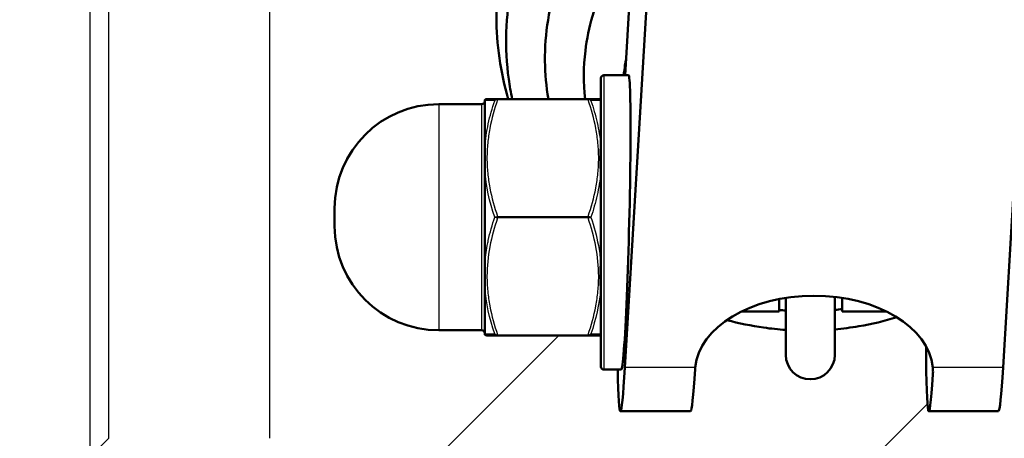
# Model space of a CAD drawing. Header units: millimetres. Extents: x 196 to 2279, y -1387 to 2348.
# Tile 70 of 89: x 299 to 365, y 1494 to 1522. Entities that reach past the tile are written whole.
import ezdxf

# ---------------------------------------------------------------- set-up
doc = ezdxf.new("R2010")
doc.units = ezdxf.units.MM
doc.header["$LTSCALE"] = 0.75
doc.layers.add('Visible', color=7, linetype='Continuous', lineweight=50)
doc.layers.add('Visible Narrow', color=7, linetype='Continuous', lineweight=25)

msp = doc.modelspace()

# ---------------------------------------------------------------- linework, layer by layer
at = {"layer": 'Visible', "extrusion": (0, 1, -2.966e-13)}
for p, q in [((339.429, 1498.805, -556.942), (380.987, 2196.115, 278.485)), ((406.405, 2196.115, 278.485), (364.848, 1498.805, -556.942)), ((339.438, 1518.455, -573.038), (342.956, 1577.483, -502.318)), ((338.011, 1518.455, -565.08), (339.672, 1518.455, -565.08)), ((326.911, 1516.503, -565.08), (329.811, 1516.503, -565.08)), ((330.865, 1516.853, -560.548), (336.958, 1516.853, -560.548)), ((347.253, 1502.555, -565.08), (349.79, 1502.555, -565.08)), ((354.04, 1502.555, -565.08), (357.025, 1502.555, -565.08)), ((326.911, 1501.303, -565.08), (329.811, 1501.303, -565.08)), ((336.958, 1500.953, -560.548), (330.865, 1500.953, -560.548)), ((338.011, 1498.655, -565.08), (339.187, 1498.655, -565.08)), ((339.119, 1495.855, -565.08), (343.841, 1495.855, -565.08)), ((359.852, 1495.855, -565.08), (364.537, 1495.855, -565.08))]:
    msp.add_line(p, q, dxfattribs=at)
at = {"layer": 'Visible', "extrusion": (0, -2.966e-13, -1)}
for centre, radius, start, end in [((-338.011, 1518.255, 565.08), 0.2, 0, 90), ((-326.911, 1509.503, 565.08), 7, 0, 90), ((-329.811, 1516.703, 565.08), 0.2, 180, 270), ((-326.911, 1508.303, 565.08), 7, 270, 0), ((-329.811, 1501.103, 565.08), 0.2, 90, 180), ((-351.89, 1499.658, 569.71), 1.65, 180, 0), ((-338.011, 1498.855, 565.08), 0.2, 270, 0)]:
    msp.add_arc(centre, radius, start, end, dxfattribs=at)
at = {"layer": 'Visible', "extrusion": (-1, 0, 0)}
for centre, radius, start, end in [((-1508.555, -565.08, -337.811), 9.7, 359.99997, 180), ((-1508.903, -565.08, -319.911), 0.6, 0, 180), ((-1508.555, -565.08, -349.79), 6, 0, 30.70498), ((-1510.158, -569.71, -350.24), 10.5, 0, 50.47547), ((-1508.555, -565.08, -354.04), 6, 0, 32.15421)]:
    msp.add_arc(centre, radius, start, end, dxfattribs=at)
at = {"layer": 'Visible', "extrusion": (1, 0, 0)}
for start, end in [(6.49039, 53.50906), (66.49094, 113.50929), (126.4909, 173.50972)]:
    msp.add_arc((1508.903, -565.08, 330.011), 7.9, start, end, dxfattribs=at)
at = {"layer": 'Visible', "extrusion": (-1e-16, -0.5, -0.866025)}
msp.add_arc((432.245, -826.481, -1350.633), 133.5, 180, 268.6831, dxfattribs=at)
at = {"layer": 'Visible', "extrusion": (-5e-16, 0.767714, -0.640792)}
msp.add_arc((-352.139, 532.368, 1507.538), 8, 3.45847, 176.54153, dxfattribs=at)
at = {"layer": 'Visible', "extrusion": (1, 1e-16, 1e-16)}
msp.add_arc((1510.158, -569.71, 353.54), 10.5, 129.05003, 180, dxfattribs=at)
at = {"layer": 'Visible', "extrusion": (-2.2e-15, -0.5, -0.866025)}
msp.add_arc((432.245, -826.481, -1350.633), 128.738, 180, 268.63438, dxfattribs=at)
at = {"layer": 'Visible', "extrusion": (-0.531319, 0.670493, -0.517822)}
msp.add_arc((-1206.663, 18.133, 1110.479), 6.773, 24.8917, 26.39354, dxfattribs=at)
at = {"layer": 'Visible', "extrusion": (0.999272, -0.024453, -0.029297)}
for centre, major_axis, start_param, end_param in [((339.429, 1508.555, -565.08), (0.378, 6.344, 7.6), -0.875267, 2.266326), ((360.163, 1508.555, -565.08), (0.485, 8.138, 9.75), 1.632875, 3.120193), ((339.429, 1508.555, -565.08), (0.485, 8.138, 9.75), 1.570796, 2.943211)]:
    msp.add_ellipse(centre, major_axis=major_axis, ratio=0.999272, start_param=start_param, end_param=end_param, dxfattribs=at)
at = {"layer": 'Visible', "extrusion": (-0.999272, 0.024453, 0.029297)}
for centre, end_param in [((344.151, 1508.555, -565.08), 4.698427), ((364.848, 1508.555, -565.08), 4.712389)]:
    msp.add_ellipse(centre, major_axis=(0.485, 8.138, 9.75), ratio=0.999272, start_param=4.016859, end_param=end_param, dxfattribs=at)
at = {"layer": 'Visible'}
for points, knots in [([(331.581, 1516.853, -606.474), (331.059, 1518.648, -606.01), (330.79, 1520.527, -605.521), (330.79, 1522.477, -605.014), (330.79, 1522.567, -604.991), (330.795, 1522.926, -604.897), (330.804, 1523.196, -604.827), (330.864, 1524.275, -604.547), (330.958, 1525.083, -604.337), (331.499, 1528.091, -603.556), (332.289, 1530.264, -602.995), (334.508, 1534.17, -602.01), (335.956, 1535.957, -601.566), (338.583, 1538.303, -601.016), (339.614, 1539.068, -600.844), (340.707, 1539.739, -600.702)], [9.316944, 9.316944, 9.316944, 9.316944, 9.893517, 9.893517, 9.921387, 9.921387, 10.005012, 10.005012, 10.256271, 10.256271, 10.951171, 10.951171, 11.635905, 11.635905, 12.020374, 12.020374, 12.020374, 12.020374]), ([(331.851, 1516.853, -600.185), (331.756, 1517.297, -600.058), (331.678, 1517.743, -599.931), (331.328, 1520.278, -599.207), (331.397, 1522.438, -598.589), (332.237, 1526.586, -597.404), (333.024, 1528.625, -596.822), (335.209, 1532.331, -595.774), (336.641, 1534.041, -595.294), (339.004, 1536.085, -594.734), (339.76, 1536.653, -594.58), (340.554, 1537.17, -594.443)], [41.865546, 41.865546, 41.865546, 41.865546, 42.006322, 42.006322, 42.663384, 42.663384, 43.32474, 43.32474, 43.991692, 43.991692, 44.27701, 44.27701, 44.27701, 44.27701]), ([(334.284, 1516.853, -596.425), (334.142, 1517.695, -596.192), (334.065, 1518.547, -595.956), (334.034, 1521.238, -595.21), (334.331, 1523.107, -594.691), (335.513, 1526.628, -593.717), (336.418, 1528.324, -593.251), (338.353, 1530.855, -592.564), (339.273, 1531.812, -592.307), (340.285, 1532.661, -592.083)], [30.03503, 30.03503, 30.03503, 30.03503, 30.299004, 30.299004, 30.872673, 30.872673, 31.450941, 31.450941, 31.8506, 31.8506, 31.8506, 31.8506]), ([(336.756, 1516.853, -592.681), (336.637, 1517.931, -592.395), (336.642, 1519.025, -592.104), (336.959, 1521.666, -591.402), (337.42, 1523.226, -590.988), (338.616, 1525.69, -590.338), (339.247, 1526.674, -590.081), (339.982, 1527.575, -589.848)], [19.837866, 19.837866, 19.837866, 19.837866, 20.172512, 20.172512, 20.663254, 20.663254, 21.016927, 21.016927, 21.016927, 21.016927]), ([(330.011, 1516.791, -565.08), (330.026, 1516.807, -565.08), (330.044, 1516.82, -565.08), (330.082, 1516.84, -565.08), (330.103, 1516.847, -565.08), (330.13, 1516.851, -565.08), (330.135, 1516.852, -565.08), (330.145, 1516.852, -565.08), (330.149, 1516.853, -565.08), (330.154, 1516.853, -565.08), (330.154, 1516.853, -565.08), (330.155, 1516.853, -565.08), (330.155, 1516.853, -565.08), (330.156, 1516.853, -565.08), (330.156, 1516.853, -565.08), (330.156, 1516.853, -565.08)], [0, 0, 0, 0, 0.00646287, 0.00646287, 0.01296532, 0.01296532, 0.01457105, 0.01457105, 0.01577494, 0.01577494, 0.01600057, 0.01600057, 0.01604288, 0.01604288, 0.01606282, 0.01606282, 0.01606282, 0.01606282]), ([(330.012, 1516.753, -564.193), (330.012, 1516.769, -564.339), (330.012, 1516.777, -564.486), (330.011, 1516.783, -564.633), (330.011, 1516.786, -564.708), (330.011, 1516.788, -564.782), (330.011, 1516.789, -564.857), (330.011, 1516.79, -564.894), (330.011, 1516.79, -564.931), (330.011, 1516.791, -564.968), (330.011, 1516.791, -564.987), (330.011, 1516.791, -565.006), (330.011, 1516.791, -565.024), (330.011, 1516.791, -565.034), (330.011, 1516.791, -565.043), (330.011, 1516.791, -565.052), (330.011, 1516.791, -565.057), (330.011, 1516.791, -565.061), (330.011, 1516.791, -565.066), (330.011, 1516.791, -565.071), (330.011, 1516.791, -565.075), (330.011, 1516.791, -565.08)], [0.0000063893, 0.0000063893, 0.0000063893, 0.0000063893, 0.000447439, 0.000447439, 0.000447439, 0.0006711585, 0.0006711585, 0.0006711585, 0.0007830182, 0.0007830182, 0.0007830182, 0.0008389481, 0.0008389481, 0.0008389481, 0.000866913, 0.000866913, 0.000866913, 0.0008808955, 0.0008808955, 0.0008808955, 0.0008946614, 0.0008946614, 0.0008946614, 0.0008946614]), ([(330.156, 1516.853, -565.08), (330.156, 1516.853, -564.312), (330.224, 1516.853, -563.542), (330.347, 1516.853, -562.787), (330.349, 1516.853, -562.775), (330.351, 1516.853, -562.763), (330.353, 1516.853, -562.751), (330.477, 1516.853, -562.008), (330.653, 1516.853, -561.274), (330.865, 1516.853, -560.548)], [0.00465185, 0.00465185, 0.00465185, 0.00465185, 0.006946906, 0.006946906, 0.006946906, 0.006982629, 0.006982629, 0.006982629, 0.009242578, 0.009242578, 0.009242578, 0.009242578]), ([(336.958, 1516.853, -560.548), (337.17, 1516.853, -561.274), (337.346, 1516.853, -562.008), (337.469, 1516.853, -562.751), (337.471, 1516.853, -562.763), (337.473, 1516.853, -562.775), (337.475, 1516.853, -562.787), (337.599, 1516.853, -563.542), (337.667, 1516.853, -564.312), (337.667, 1516.853, -565.08)], [0.00005991, 0.00005991, 0.00005991, 0.00005991, 0.002320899, 0.002320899, 0.002320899, 0.002356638, 0.002356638, 0.002356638, 0.00465275, 0.00465275, 0.00465275, 0.00465275]), ([(337.667, 1516.853, -565.08), (337.667, 1516.853, -565.08), (337.667, 1516.853, -565.08), (337.669, 1516.853, -565.08), (337.67, 1516.853, -565.08), (337.674, 1516.853, -565.08), (337.676, 1516.852, -565.08), (337.683, 1516.852, -565.08), (337.688, 1516.852, -565.08), (337.715, 1516.848, -565.08), (337.736, 1516.841, -565.08), (337.756, 1516.832, -565.08)], [0, 0, 0, 0, 0.000010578, 0.000010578, 0.000461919, 0.000461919, 0.001063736, 0.001063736, 0.00266965, 0.00266965, 0.009150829, 0.009150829, 0.009150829, 0.009150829]), ([(337.756, 1516.832, -565.08), (337.765, 1516.827, -565.08), (337.774, 1516.821, -565.08), (337.789, 1516.806, -565.08), (337.796, 1516.797, -565.08), (337.806, 1516.777, -565.08), (337.809, 1516.767, -565.08), (337.811, 1516.751, -565.08), (337.811, 1516.747, -565.08), (337.811, 1516.742, -565.08)], [0, 0, 0, 0, 0.00320218, 0.00320218, 0.00645446, 0.00645446, 0.00970493, 0.00970493, 0.01107046, 0.01107046, 0.01107046, 0.01107046]), ([(330.011, 1504.205, -558.729), (330.011, 1504.325, -558.64), (330.011, 1504.449, -558.558), (330.011, 1504.576, -558.479), (330.011, 1504.639, -558.439), (330.011, 1504.702, -558.4), (330.011, 1504.766, -558.361), (330.011, 1504.798, -558.342), (330.011, 1504.83, -558.323), (330.011, 1504.862, -558.304), (330.011, 1504.878, -558.295), (330.011, 1504.894, -558.285), (330.011, 1504.91, -558.276), (330.011, 1504.918, -558.271), (330.011, 1504.926, -558.267), (330.011, 1504.934, -558.262), (330.011, 1504.938, -558.26), (330.011, 1504.943, -558.257), (330.011, 1504.947, -558.255), (330.011, 1504.951, -558.253), (330.011, 1504.955, -558.25), (330.011, 1504.959, -558.248), (330.011, 1504.975, -558.239), (330.011, 1504.991, -558.229), (330.011, 1505.007, -558.22), (330.011, 1505.12, -558.156), (330.011, 1505.234, -558.093), (330.011, 1505.349, -558.032), (330.011, 1505.481, -557.962), (330.011, 1505.614, -557.895), (330.012, 1505.751, -557.836)], [0.000000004, 0.000000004, 0.000000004, 0.000000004, 0.000447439, 0.000447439, 0.000447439, 0.000671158, 0.000671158, 0.000671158, 0.000783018, 0.000783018, 0.000783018, 0.000838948, 0.000838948, 0.000838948, 0.000866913, 0.000866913, 0.000866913, 0.000880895, 0.000880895, 0.000880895, 0.000894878, 0.000894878, 0.000894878, 0.000950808, 0.000950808, 0.000950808, 0.001342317, 0.001342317, 0.001342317, 0.001789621, 0.001789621, 0.001789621, 0.001789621]), ([(350.24, 1501.327, -604.329), (349.742, 1501.361, -604.334), (349.246, 1501.412, -604.333), (347.923, 1501.599, -604.314), (347.095, 1501.768, -604.286), (346.28, 1501.986, -604.242)], [39.2525585, 39.2525585, 39.2525585, 39.2525585, 39.4016135, 39.4016135, 39.6534703, 39.6534703, 39.6534703, 39.6534703]), ([(357.706, 1502.177, -603.824), (356.871, 1501.921, -603.933), (356.018, 1501.718, -604.025), (354.625, 1501.481, -604.145), (354.084, 1501.411, -604.184), (353.54, 1501.362, -604.216)], [38.4982286, 38.4982286, 38.4982286, 38.4982286, 38.7605762, 38.7605762, 38.9239319, 38.9239319, 38.9239319, 38.9239319]), ([(330.011, 1501.014, -565.08), (330.011, 1501.014, -565.08), (330.011, 1501.014, -565.08), (330.011, 1501.014, -565.08), (330.011, 1501.014, -565.061), (330.011, 1501.014, -565.042), (330.011, 1501.014, -565.024), (330.011, 1501.015, -564.893), (330.011, 1501.017, -564.763), (330.011, 1501.022, -564.633), (330.012, 1501.028, -564.487), (330.012, 1501.036, -564.34), (330.012, 1501.052, -564.194)], [0.0008946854, 0.0008946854, 0.0008946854, 0.0008946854, 0.0008948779, 0.0008948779, 0.0008948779, 0.0009508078, 0.0009508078, 0.0009508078, 0.0013423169, 0.0013423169, 0.0013423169, 0.0017820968, 0.0017820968, 0.0017820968, 0.0017820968]), ([(330.156, 1500.953, -565.08), (330.134, 1500.953, -565.08), (330.112, 1500.956, -565.08), (330.072, 1500.97, -565.08), (330.052, 1500.98, -565.08), (330.026, 1501, -565.08), (330.019, 1501.007, -565.08), (330.011, 1501.014, -565.08)], [0, 0, 0, 0, 0.00644043, 0.00644043, 0.0129436, 0.0129436, 0.01606396, 0.01606396, 0.01606396, 0.01606396]), ([(330.865, 1500.953, -560.548), (330.653, 1500.953, -561.273), (330.477, 1500.953, -562.006), (330.354, 1500.953, -562.749), (330.351, 1500.953, -562.763), (330.349, 1500.953, -562.777), (330.347, 1500.953, -562.791), (330.223, 1500.953, -563.545), (330.156, 1500.953, -564.315), (330.156, 1500.953, -565.076), (330.156, 1500.953, -565.077), (330.156, 1500.953, -565.078), (330.156, 1500.953, -565.08)], [0.00005991, 0.00005991, 0.00005991, 0.00005991, 0.002318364, 0.002318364, 0.002318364, 0.002360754, 0.002360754, 0.002360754, 0.004652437, 0.004652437, 0.004652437, 0.004656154, 0.004656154, 0.004656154, 0.004656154]), ([(337.667, 1500.953, -565.08), (337.667, 1500.953, -564.317), (337.599, 1500.953, -563.546), (337.476, 1500.953, -562.791), (337.474, 1500.953, -562.777), (337.471, 1500.953, -562.763), (337.469, 1500.953, -562.749), (337.345, 1500.953, -562.006), (337.17, 1500.953, -561.273), (336.958, 1500.953, -560.548)], [0.004683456, 0.004683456, 0.004683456, 0.004683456, 0.006986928, 0.006986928, 0.006986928, 0.007029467, 0.007029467, 0.007029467, 0.009295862, 0.009295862, 0.009295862, 0.009295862]), ([(337.756, 1500.973, -565.08), (337.736, 1500.964, -565.08), (337.715, 1500.957, -565.08), (337.685, 1500.953, -565.08), (337.676, 1500.953, -565.08), (337.667, 1500.953, -565.08)], [0, 0, 0, 0, 0.006491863, 0.006491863, 0.009155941, 0.009155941, 0.009155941, 0.009155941]), ([(337.811, 1501.063, -565.08), (337.811, 1501.06, -565.08), (337.811, 1501.057, -565.08), (337.81, 1501.041, -565.08), (337.806, 1501.028, -565.08), (337.794, 1501.005, -565.08), (337.785, 1500.995, -565.08), (337.77, 1500.981, -565.08), (337.763, 1500.977, -565.08), (337.756, 1500.973, -565.08)], [0, 0, 0, 0, 0.00095837, 0.00095837, 0.00481683, 0.00481683, 0.00867529, 0.00867529, 0.01105961, 0.01105961, 0.01105961, 0.01105961]), ([(360.124, 1498.805, -556.942), (360.134, 1498.701, -557.066), (360.139, 1498.6, -557.192), (360.139, 1498.441, -557.398), (360.137, 1498.379, -557.48), (360.133, 1498.319, -557.562)], [1.19220704, 1.19220704, 1.19220704, 1.19220704, 1.2401544, 1.2401544, 1.27059398, 1.27059398, 1.27059398, 1.27059398]), ([(356.056, 1457.154, 916.716), (360.366, 1464.362, 913.612), (365.909, 1470.859, 910.759), (379.04, 1482.15, 905.724), (386.701, 1486.866, 903.576), (403.385, 1494.007, 900.295), (412.44, 1496.365, 899.194), (424.157, 1497.672, 898.584), (426.665, 1497.853, 898.499), (429.177, 1497.937, 898.46)], [0.475503, 0.475503, 0.475503, 0.475503, 0.786121, 0.786121, 1.109501, 1.109501, 1.44201, 1.44201, 1.531998, 1.531998, 1.531998, 1.531998])]:
    msp.add_open_spline(points, degree=3, knots=knots, dxfattribs=at)
for points in [[(339.348, 1518.455, -588.563), (339.384, 1518.797, -588.478), (339.434, 1519.138, -588.393), (339.499, 1519.476, -588.308)], [(350.24, 1502.629, -600.077), (350.09, 1502.641, -600.079), (349.94, 1502.655, -600.08), (349.79, 1502.67, -600.08)], [(354.04, 1502.728, -599.911), (353.873, 1502.706, -599.924), (353.707, 1502.686, -599.936), (353.54, 1502.668, -599.948)]]:
    msp.add_open_spline(points, degree=3, dxfattribs=at)
at = {"layer": 'Visible', "extrusion": (-8.15679e-11, -1, -2.23149e-11)}
msp.add_open_spline([(330.724, 1516.853, -569.108), (330.724, 1516.853, -569.109), (330.724, 1516.853, -569.109), (330.725, 1516.853, -569.111), (330.725, 1516.853, -569.113), (330.726, 1516.853, -569.116), (330.727, 1516.853, -569.119), (330.728, 1516.853, -569.124), (330.729, 1516.853, -569.126), (330.731, 1516.853, -569.134), (330.732, 1516.853, -569.139), (330.736, 1516.853, -569.154), (330.739, 1516.853, -569.164), (330.747, 1516.853, -569.194), (330.753, 1516.853, -569.214), (330.764, 1516.853, -569.255), (330.769, 1516.853, -569.275), (330.78, 1516.853, -569.315), (330.786, 1516.853, -569.335), (330.803, 1516.853, -569.395), (330.814, 1516.853, -569.435), (330.838, 1516.853, -569.521), (330.851, 1516.853, -569.566), (330.865, 1516.853, -569.612)], degree=3, knots=[0, 0, 0, 0, 0.00019531, 0.00019531, 0.00058594, 0.00058594, 0.00136719, 0.00136719, 0.00214844, 0.00214844, 0.00371094, 0.00371094, 0.00683594, 0.00683594, 0.01308594, 0.01308594, 0.01933595, 0.01933595, 0.02558596, 0.02558596, 0.038086, 0.038086, 0.0523032, 0.0523032, 0.0523032, 0.0523032], dxfattribs=at)
at = {"layer": 'Visible', "extrusion": (1, 0, 0)}
msp.add_open_spline([(330.011, 1512.054, -557.836), (330.011, 1512.191, -557.895), (330.011, 1512.324, -557.962), (330.011, 1512.588, -558.101), (330.011, 1512.718, -558.174), (330.011, 1512.976, -558.323), (330.011, 1513.104, -558.399), (330.011, 1513.356, -558.558), (330.011, 1513.48, -558.64), (330.011, 1513.601, -558.729)], degree=3, knots=[0, 0, 0, 0, 0.000447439, 0.000447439, 0.000894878, 0.000894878, 0.001342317, 0.001342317, 0.001789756, 0.001789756, 0.001789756, 0.001789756], dxfattribs=at)
at = {"layer": 'Visible', "extrusion": (-0.923406, -0.383824, 0)}
msp.add_open_spline([(337.756, 1512.977, -593.706), (337.756, 1512.977, -593.706), (337.756, 1512.977, -593.706), (337.756, 1512.977, -593.706)], degree=3, dxfattribs=at)
at = {"layer": 'Visible Narrow', "extrusion": (0, 1, -2.966e-13)}
for p, q in [((303.461, 1674.155, -948.225), (303.461, 1492.772, -948.225)), ((304.728, 1494.038, -928.23), (304.728, 1672.889, -928.23)), ((315.537, 1672.889, -916.471), (315.537, 1494.038, -916.471)), ((336.958, 1516.803, -560.461), (330.865, 1516.803, -560.461)), ((330.865, 1508.953, -555.929), (336.958, 1508.953, -555.929)), ((336.958, 1508.853, -555.929), (330.865, 1508.853, -555.929)), ((317.755, 1483.724, -916.141), (334.984, 1500.953, -913.584)), ((330.865, 1501.003, -560.461), (336.958, 1501.003, -560.461)), ((344.153, 1498.805, -556.942), (339.429, 1498.805, -556.942)), ((364.848, 1498.805, -556.942), (360.124, 1498.805, -556.942)), ((360.133, 1498.319, -557.562), (360.133, 1498.692, -557.874)), ((359.76, 1496.364, -912.086), (332.438, 1469.042, -916.141)), ((303.461, 1492.772, -948.225), (304.728, 1494.038, -928.23))]:
    msp.add_line(p, q, dxfattribs=at)
at = {"layer": 'Visible Narrow', "extrusion": (1, 0, 0)}
for centre, radius, end in [((1508.555, -565.08, 338.011), 9.9, 180.00003), ((1508.903, -565.08, 326.911), 7.6, 180)]:
    msp.add_arc(centre, radius, 0, end, dxfattribs=at)
at = {"layer": 'Visible Narrow', "extrusion": (-1, 0, 0)}
for centre, radius, start, end in [((-1508.903, -565.08, -329.811), 7.6, 0, 180), ((-1508.903, -565.08, -337.798), 7.923, 127.84432, 172.1567), ((-1508.903, -565.08, -337.798), 7.923, 67.8439, 112.15568), ((-1508.903, -556.015, -330.865), 0.1, 60.00002, 119.99996), ((-1508.903, -556.015, -336.958), 0.1, 60.00003, 119.99998), ((-1508.903, -565.08, -337.798), 7.923, 7.84309, 52.15568), ((-1501.053, -560.548, -330.865), 0.1, 0.00003, 59.99996)]:
    msp.add_arc(centre, radius, start, end, dxfattribs=at)
at = {"layer": 'Visible Narrow', "extrusion": (-1, 2.665e-13, -1.538e-13)}
msp.add_arc((-1516.753, -560.548, -330.865), 0.1, 120.00004, 179.99994, dxfattribs=at)
at = {"layer": 'Visible Narrow', "extrusion": (-1, 6.867e-13, 2.189e-13)}
msp.add_arc((-1516.753, -560.548, -336.958), 0.1, 120.00007, 179.99997, dxfattribs=at)
at = {"layer": 'Visible Narrow', "extrusion": (2.1844e-12, -0.136482, 0.990643)}
msp.add_arc((337.711, 1425.533, -765.73), 0.1, 360, 30, dxfattribs=at)
at = {"layer": 'Visible Narrow', "extrusion": (-4.8147e-12, -0.789681, 0.613518)}
msp.add_arc((337.711, 487.38, -1538.238), 0.1, 0, 30, dxfattribs=at)
at = {"layer": 'Visible Narrow', "extrusion": (1.41552e-11, 0.926163, -0.377125)}
msp.add_arc((-337.711, 53.562, 1610.595), 0.1, 150, 180, dxfattribs=at)
at = {"layer": 'Visible Narrow', "extrusion": (2.9602e-12, 0.926163, 0.377125)}
msp.add_arc((-337.711, -1084.527, 1184.384), 0.1, 150, 180, dxfattribs=at)
at = {"layer": 'Visible Narrow', "extrusion": (-1.6233e-12, 0.789681, 0.613518)}
msp.add_arc((-337.711, -1364.098, 844.865), 0.1, 150, 180, dxfattribs=at)
at = {"layer": 'Visible Narrow', "extrusion": (-1, 1.93623e-11, -1.12701e-11)}
msp.add_arc((-1501.053, -560.548, -336.958), 0.1, 0.00006, 59.99998, dxfattribs=at)
at = {"layer": 'Visible Narrow', "extrusion": (-1.161e-13, 0.136482, 0.990643)}
msp.add_arc((-337.711, -1564.033, -353.854), 0.1, 150, 180, dxfattribs=at)
at = {"layer": 'Visible Narrow'}
for points, knots in [([(330.011, 1513.601, -558.729), (330.051, 1514.133, -559.037), (330.131, 1514.662, -559.344), (330.245, 1515.186, -559.65), (330.359, 1515.71, -559.955), (330.505, 1516.227, -560.256), (330.675, 1516.739, -560.555)], [0.005464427, 0.005464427, 0.005464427, 0.005464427, 0.007297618, 0.007297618, 0.007297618, 0.009130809, 0.009130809, 0.009130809, 0.009130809]), ([(330.675, 1516.739, -560.555), (330.505, 1516.742, -561.149), (330.359, 1516.745, -561.748), (330.245, 1516.747, -562.353), (330.222, 1516.748, -562.476), (330.2, 1516.748, -562.599), (330.18, 1516.748, -562.723), (330.15, 1516.749, -562.903), (330.124, 1516.75, -563.084), (330.101, 1516.75, -563.265), (330.081, 1516.75, -563.418), (330.064, 1516.751, -563.571), (330.049, 1516.751, -563.725), (330.034, 1516.751, -563.879), (330.022, 1516.752, -564.033), (330.012, 1516.752, -564.187)], [0, 0, 0, 0, 0.00184591, 0.00184591, 0.00184591, 0.002221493, 0.002221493, 0.002221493, 0.002768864, 0.002768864, 0.002768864, 0.003230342, 0.003230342, 0.003230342, 0.003691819, 0.003691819, 0.003691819, 0.003691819]), ([(330.865, 1516.803, -560.461), (330.653, 1516.174, -560.098), (330.477, 1515.538, -559.731), (330.353, 1514.893, -559.359), (330.351, 1514.882, -559.352), (330.349, 1514.871, -559.346), (330.347, 1514.86, -559.339), (330.286, 1514.538, -559.153), (330.238, 1514.213, -558.966), (330.206, 1513.887, -558.778), (330.172, 1513.549, -558.583), (330.155, 1513.211, -558.387), (330.156, 1512.872, -558.192), (330.156, 1512.538, -557.999), (330.173, 1512.203, -557.806), (330.206, 1511.872, -557.614), (330.206, 1511.868, -557.612), (330.206, 1511.863, -557.609), (330.207, 1511.859, -557.607), (330.24, 1511.533, -557.419), (330.287, 1511.209, -557.232), (330.348, 1510.888, -557.046), (330.35, 1510.879, -557.041), (330.352, 1510.87, -557.036), (330.353, 1510.861, -557.031), (330.477, 1510.218, -556.659), (330.653, 1509.583, -556.293), (330.865, 1508.953, -555.929)], [0.000059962, 0.000059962, 0.000059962, 0.000059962, 0.002322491, 0.002322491, 0.002322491, 0.002361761, 0.002361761, 0.002361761, 0.003490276, 0.003490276, 0.003490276, 0.00466072, 0.00466072, 0.00466072, 0.005814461, 0.005814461, 0.005814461, 0.005830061, 0.005830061, 0.005830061, 0.006965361, 0.006965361, 0.006965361, 0.006996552, 0.006996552, 0.006996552, 0.00926716, 0.00926716, 0.00926716, 0.00926716]), ([(330.865, 1516.803, -560.461), (330.823, 1516.808, -560.464), (330.784, 1516.803, -560.476), (330.752, 1516.791, -560.493), (330.719, 1516.779, -560.51), (330.693, 1516.761, -560.531), (330.675, 1516.739, -560.555)], [0.0000000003, 0.0000000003, 0.0000000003, 0.0000000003, 0.0001165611, 0.0001165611, 0.0001165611, 0.0002331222, 0.0002331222, 0.0002331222, 0.0002331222]), ([(336.958, 1516.853, -560.548), (336.999, 1516.853, -560.542), (337.038, 1516.84, -560.54), (337.071, 1516.82, -560.542), (337.104, 1516.799, -560.543), (337.13, 1516.771, -560.548), (337.148, 1516.739, -560.555)], [0.0000000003, 0.0000000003, 0.0000000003, 0.0000000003, 0.0001165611, 0.0001165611, 0.0001165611, 0.0002331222, 0.0002331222, 0.0002331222, 0.0002331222]), ([(336.958, 1508.953, -555.929), (337.17, 1509.583, -556.293), (337.346, 1510.218, -556.659), (337.469, 1510.861, -557.031), (337.471, 1510.87, -557.036), (337.473, 1510.879, -557.041), (337.474, 1510.888, -557.046), (337.535, 1511.209, -557.232), (337.583, 1511.533, -557.419), (337.616, 1511.859, -557.607), (337.616, 1511.863, -557.609), (337.617, 1511.868, -557.612), (337.617, 1511.872, -557.614), (337.65, 1512.202, -557.805), (337.667, 1512.536, -557.998), (337.667, 1512.869, -558.19), (337.667, 1513.209, -558.386), (337.65, 1513.548, -558.582), (337.617, 1513.887, -558.778), (337.584, 1514.213, -558.966), (337.537, 1514.538, -559.153), (337.476, 1514.86, -559.339), (337.474, 1514.871, -559.346), (337.472, 1514.882, -559.352), (337.47, 1514.893, -559.359), (337.346, 1515.538, -559.731), (337.17, 1516.174, -560.098), (336.958, 1516.803, -560.461)], [0.000059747, 0.000059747, 0.000059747, 0.000059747, 0.00231796, 0.00231796, 0.00231796, 0.002348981, 0.002348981, 0.002348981, 0.003478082, 0.003478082, 0.003478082, 0.003493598, 0.003493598, 0.003493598, 0.004638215, 0.004638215, 0.004638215, 0.005805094, 0.005805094, 0.005805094, 0.006927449, 0.006927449, 0.006927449, 0.006966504, 0.006966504, 0.006966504, 0.009216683, 0.009216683, 0.009216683, 0.009216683]), ([(337.798, 1516.752, -563.999), (337.764, 1516.751, -563.571), (337.712, 1516.75, -563.145), (337.643, 1516.748, -562.723), (337.617, 1516.748, -562.568), (337.59, 1516.747, -562.414), (337.56, 1516.747, -562.26), (337.449, 1516.745, -561.686), (337.309, 1516.742, -561.118), (337.148, 1516.739, -560.555)], [0.005660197, 0.005660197, 0.005660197, 0.005660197, 0.006938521, 0.006938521, 0.006938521, 0.007406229, 0.007406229, 0.007406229, 0.009152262, 0.009152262, 0.009152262, 0.009152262]), ([(337.148, 1516.739, -560.555), (337.309, 1516.253, -560.271), (337.449, 1515.762, -559.985), (337.56, 1515.267, -559.697), (337.671, 1514.771, -559.408), (337.752, 1514.269, -559.116), (337.798, 1513.764, -558.823)], [0, 0, 0, 0, 0.00175225, 0.00175225, 0.00175225, 0.003504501, 0.003504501, 0.003504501, 0.003504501]), ([(337.798, 1516.752, -563.999), (337.791, 1516.776, -564.087), (337.785, 1516.788, -564.177), (337.774, 1516.808, -564.356), (337.77, 1516.815, -564.446), (337.759, 1516.829, -564.717), (337.756, 1516.832, -564.898), (337.756, 1516.832, -565.079), (337.756, 1516.832, -565.08), (337.756, 1516.832, -565.08)], [0.000000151, 0.000000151, 0.000000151, 0.000000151, 0.000271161, 0.000271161, 0.000542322, 0.000542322, 0.001084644, 0.001084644, 0.001085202, 0.001085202, 0.001085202, 0.001085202]), ([(337.798, 1511.891, -557.742), (337.791, 1511.98, -557.765), (337.785, 1512.063, -557.799), (337.774, 1512.229, -557.872), (337.77, 1512.31, -557.911), (337.759, 1512.552, -558.034), (337.756, 1512.71, -558.122), (337.756, 1513.024, -558.303), (337.759, 1513.179, -558.396), (337.77, 1513.407, -558.544), (337.774, 1513.482, -558.595), (337.785, 1513.628, -558.703), (337.791, 1513.7, -558.759), (337.798, 1513.764, -558.823)], [0, 0, 0, 0, 0.000271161, 0.000271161, 0.000542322, 0.000542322, 0.001084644, 0.001084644, 0.001626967, 0.001626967, 0.001898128, 0.001898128, 0.002169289, 0.002169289, 0.002169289, 0.002169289]), ([(337.798, 1511.891, -557.742), (337.753, 1511.385, -557.451), (337.671, 1510.881, -557.162), (337.56, 1510.383, -556.877), (337.449, 1509.885, -556.592), (337.309, 1509.392, -556.31), (337.148, 1508.903, -556.031)], [0.005663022, 0.005663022, 0.005663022, 0.005663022, 0.007413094, 0.007413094, 0.007413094, 0.009163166, 0.009163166, 0.009163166, 0.009163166]), ([(330.012, 1505.751, -557.836), (330.043, 1506.173, -557.593), (330.1, 1506.595, -557.351), (330.178, 1507.013, -557.111), (330.199, 1507.123, -557.048), (330.221, 1507.232, -556.986), (330.245, 1507.342, -556.923), (330.359, 1507.868, -556.622), (330.505, 1508.387, -556.325), (330.675, 1508.903, -556.031)], [0.005463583, 0.005463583, 0.005463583, 0.005463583, 0.006916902, 0.006916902, 0.006916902, 0.007298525, 0.007298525, 0.007298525, 0.009133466, 0.009133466, 0.009133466, 0.009133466]), ([(330.865, 1508.853, -555.929), (330.651, 1508.219, -556.295), (330.475, 1507.581, -556.663), (330.352, 1506.936, -557.035), (330.35, 1506.929, -557.039), (330.349, 1506.922, -557.044), (330.348, 1506.915, -557.048), (330.224, 1506.263, -557.424), (330.156, 1505.603, -557.805), (330.156, 1504.936, -558.19), (330.155, 1504.602, -558.383), (330.172, 1504.266, -558.577), (330.204, 1503.934, -558.768), (330.205, 1503.928, -558.772), (330.206, 1503.921, -558.776), (330.206, 1503.914, -558.78), (330.239, 1503.589, -558.968), (330.286, 1503.267, -559.154), (330.347, 1502.946, -559.339), (330.349, 1502.935, -559.345), (330.351, 1502.925, -559.351), (330.353, 1502.915, -559.357), (330.476, 1502.27, -559.729), (330.652, 1501.634, -560.097), (330.865, 1501.003, -560.461)], [0.000059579, 0.000059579, 0.000059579, 0.000059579, 0.002323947, 0.002323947, 0.002323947, 0.002348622, 0.002348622, 0.002348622, 0.004637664, 0.004637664, 0.004637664, 0.005782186, 0.005782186, 0.005782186, 0.005805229, 0.005805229, 0.005805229, 0.006926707, 0.006926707, 0.006926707, 0.006962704, 0.006962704, 0.006962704, 0.009215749, 0.009215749, 0.009215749, 0.009215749]), ([(330.865, 1508.853, -555.929), (330.823, 1508.858, -555.926), (330.784, 1508.865, -555.936), (330.752, 1508.874, -555.955), (330.719, 1508.883, -555.973), (330.693, 1508.893, -556), (330.675, 1508.903, -556.031)], [0.0000000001, 0.0000000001, 0.0000000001, 0.0000000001, 0.0001165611, 0.0001165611, 0.0001165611, 0.0002331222, 0.0002331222, 0.0002331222, 0.0002331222]), ([(336.958, 1508.953, -555.929), (336.999, 1508.948, -555.926), (337.038, 1508.94, -555.936), (337.071, 1508.931, -555.955), (337.104, 1508.922, -555.973), (337.13, 1508.912, -556), (337.148, 1508.903, -556.031)], [0.0000000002, 0.0000000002, 0.0000000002, 0.0000000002, 0.0001165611, 0.0001165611, 0.0001165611, 0.0002331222, 0.0002331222, 0.0002331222, 0.0002331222]), ([(336.958, 1501.003, -560.461), (337.171, 1501.634, -560.097), (337.347, 1502.27, -559.729), (337.47, 1502.915, -559.357), (337.472, 1502.925, -559.351), (337.474, 1502.935, -559.345), (337.476, 1502.946, -559.339), (337.537, 1503.267, -559.154), (337.584, 1503.589, -558.968), (337.616, 1503.914, -558.78), (337.617, 1503.921, -558.776), (337.618, 1503.928, -558.772), (337.618, 1503.934, -558.768), (337.65, 1504.264, -558.578), (337.667, 1504.597, -558.386), (337.667, 1504.929, -558.194), (337.667, 1505.599, -557.807), (337.599, 1506.26, -557.425), (337.475, 1506.915, -557.048), (337.474, 1506.922, -557.044), (337.472, 1506.929, -557.039), (337.471, 1506.936, -557.035), (337.348, 1507.581, -556.663), (337.171, 1508.219, -556.295), (336.958, 1508.853, -555.929)], [0.000059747, 0.000059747, 0.000059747, 0.000059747, 0.002322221, 0.002322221, 0.002322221, 0.002358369, 0.002358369, 0.002358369, 0.00348454, 0.00348454, 0.00348454, 0.00350768, 0.00350768, 0.00350768, 0.004649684, 0.004649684, 0.004649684, 0.006955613, 0.006955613, 0.006955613, 0.006980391, 0.006980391, 0.006980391, 0.009254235, 0.009254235, 0.009254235, 0.009254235]), ([(337.148, 1508.903, -556.031), (337.354, 1508.277, -556.388), (337.524, 1507.648, -556.747), (337.644, 1507.013, -557.111), (337.713, 1506.649, -557.32), (337.765, 1506.283, -557.53), (337.798, 1505.915, -557.742)], [0, 0, 0, 0, 0.002225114, 0.002225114, 0.002225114, 0.003500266, 0.003500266, 0.003500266, 0.003500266]), ([(337.798, 1504.042, -558.823), (337.791, 1504.106, -558.758), (337.785, 1504.178, -558.702), (337.774, 1504.323, -558.595), (337.77, 1504.398, -558.544), (337.759, 1504.625, -558.397), (337.756, 1504.781, -558.304), (337.756, 1505.095, -558.122), (337.759, 1505.253, -558.034), (337.77, 1505.495, -557.911), (337.774, 1505.577, -557.871), (337.785, 1505.742, -557.799), (337.791, 1505.827, -557.765), (337.798, 1505.915, -557.742)], [0, 0, 0, 0, 0.000271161, 0.000271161, 0.000542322, 0.000542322, 0.001084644, 0.001084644, 0.001626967, 0.001626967, 0.001898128, 0.001898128, 0.002169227, 0.002169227, 0.002169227, 0.002169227]), ([(330.012, 1501.053, -564.187), (330.022, 1501.053, -564.033), (330.034, 1501.054, -563.88), (330.049, 1501.054, -563.726), (330.082, 1501.055, -563.39), (330.126, 1501.056, -563.053), (330.18, 1501.057, -562.72), (330.201, 1501.057, -562.598), (330.222, 1501.058, -562.476), (330.245, 1501.058, -562.354), (330.358, 1501.06, -561.749), (330.505, 1501.063, -561.148), (330.675, 1501.066, -560.555)], [0.005509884, 0.005509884, 0.005509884, 0.005509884, 0.005971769, 0.005971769, 0.005971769, 0.006985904, 0.006985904, 0.006985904, 0.007357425, 0.007357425, 0.007357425, 0.009204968, 0.009204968, 0.009204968, 0.009204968]), ([(330.865, 1500.953, -560.548), (330.823, 1500.953, -560.542), (330.784, 1500.965, -560.54), (330.752, 1500.986, -560.542), (330.719, 1501.006, -560.543), (330.693, 1501.034, -560.548), (330.675, 1501.066, -560.555)], [0.0000000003, 0.0000000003, 0.0000000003, 0.0000000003, 0.0001165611, 0.0001165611, 0.0001165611, 0.0002331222, 0.0002331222, 0.0002331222, 0.0002331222]), ([(336.958, 1501.003, -560.461), (336.999, 1500.998, -560.464), (337.038, 1501.002, -560.476), (337.071, 1501.014, -560.493), (337.104, 1501.026, -560.51), (337.13, 1501.044, -560.531), (337.148, 1501.066, -560.555)], [0.0000000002, 0.0000000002, 0.0000000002, 0.0000000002, 0.0001165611, 0.0001165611, 0.0001165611, 0.0002331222, 0.0002331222, 0.0002331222, 0.0002331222]), ([(337.148, 1501.066, -560.555), (337.353, 1501.063, -561.27), (337.522, 1501.059, -561.989), (337.642, 1501.057, -562.72), (337.712, 1501.055, -563.142), (337.764, 1501.054, -563.57), (337.798, 1501.053, -563.999)], [0, 0, 0, 0, 0.00222077, 0.00222077, 0.00222077, 0.003503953, 0.003503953, 0.003503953, 0.003503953]), ([(337.756, 1500.973, -565.08), (337.756, 1500.973, -564.899), (337.759, 1500.976, -564.717), (337.77, 1500.991, -564.446), (337.774, 1500.997, -564.356), (337.785, 1501.017, -564.176), (337.791, 1501.03, -564.086), (337.798, 1501.053, -563.999)], [0.001085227, 0.001085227, 0.001085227, 0.001085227, 0.001626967, 0.001626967, 0.001898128, 0.001898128, 0.002169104, 0.002169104, 0.002169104, 0.002169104])]:
    msp.add_open_spline(points, degree=3, knots=knots, dxfattribs=at)
for points in [[(330.675, 1516.739, -560.555), (330.712, 1516.806, -560.54), (330.787, 1516.853, -560.537), (330.865, 1516.853, -560.548)], [(337.148, 1516.739, -560.555), (337.11, 1516.786, -560.505), (337.036, 1516.812, -560.466), (336.958, 1516.803, -560.461)], [(330.675, 1508.903, -556.031), (330.334, 1509.937, -556.621), (330.091, 1510.985, -557.22), (330.011, 1512.054, -557.836)], [(330.675, 1508.903, -556.031), (330.712, 1508.923, -555.966), (330.787, 1508.943, -555.923), (330.865, 1508.953, -555.929)], [(337.148, 1508.903, -556.031), (337.11, 1508.882, -555.966), (337.036, 1508.862, -555.923), (336.958, 1508.853, -555.929)], [(330.675, 1501.066, -560.555), (330.334, 1502.094, -559.955), (330.091, 1503.137, -559.347), (330.011, 1504.205, -558.729)], [(337.798, 1504.042, -558.823), (337.707, 1503.032, -559.408), (337.47, 1502.038, -559.988), (337.148, 1501.066, -560.555)], [(330.675, 1501.066, -560.555), (330.712, 1501.02, -560.505), (330.787, 1500.993, -560.466), (330.865, 1501.003, -560.461)], [(337.148, 1501.066, -560.555), (337.11, 1500.999, -560.54), (337.036, 1500.953, -560.537), (336.958, 1500.953, -560.548)]]:
    msp.add_open_spline(points, degree=3, dxfattribs=at)

doc.saveas('drawing.dxf')
